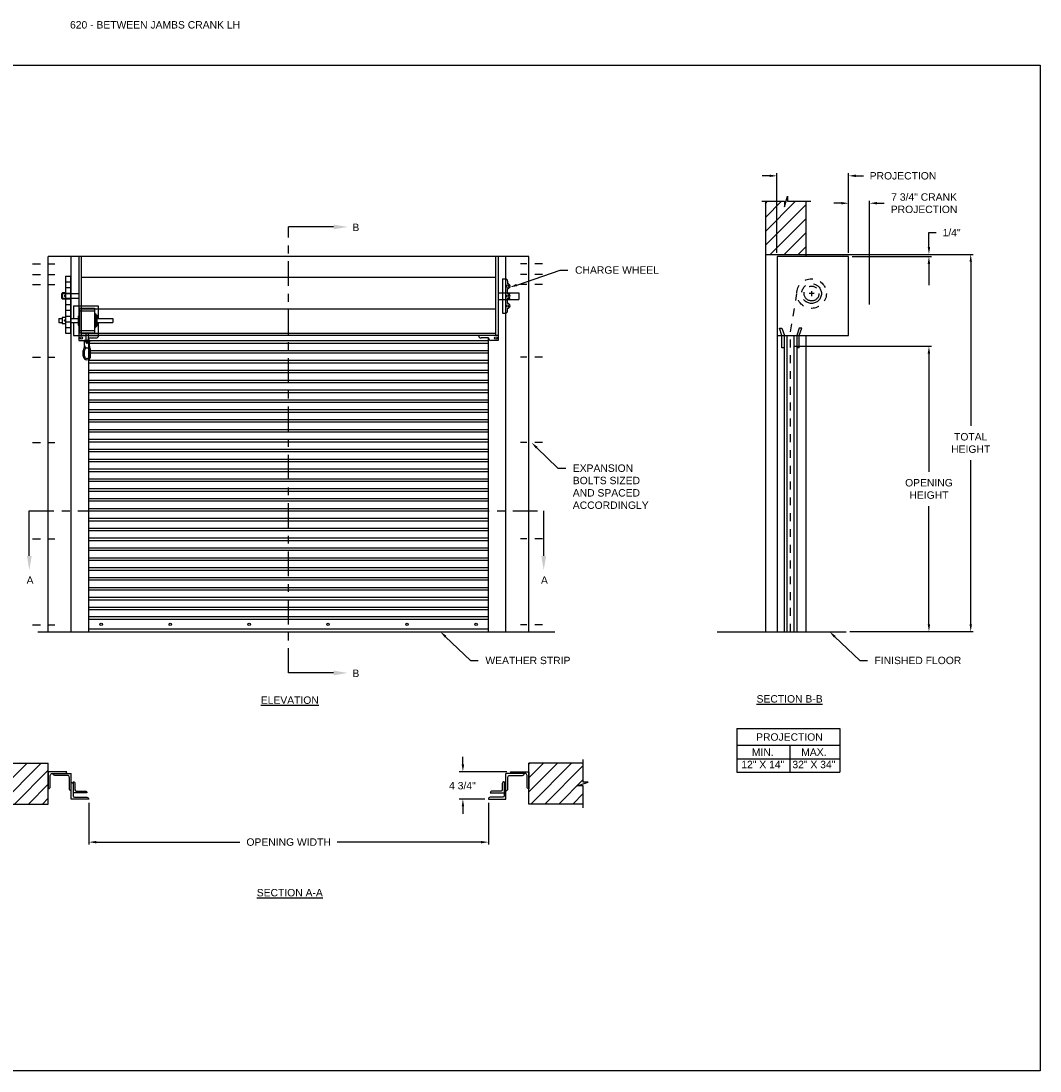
# Model space of a CAD drawing. Header units: inches. Extents: x 169.6 to 213.7, y 195.1 to 266.5.
# Tile 49 of 53: x 176.2 to 189.1, y 234.4 to 247.7. Entities that reach past the tile are written whole.
import ezdxf
from ezdxf import colors
from ezdxf.entities.mleader import LeaderData, LeaderLine
from ezdxf.math import Vec2, Vec3

# ---------------------------------------------------------------- set-up
doc = ezdxf.new("R2010")
doc.units = ezdxf.units.IN
doc.header["$LTSCALE"] = 0.25
doc.header["$MEASUREMENT"] = 0
for name, pattern in [('CENTER', [2, 1.25, -0.25, 0.25, -0.25]), ('CENTER2', [1.125, 0.75, -0.125, 0.125, -0.125]), ('HIDDEN', [0.375, 0.25, -0.125])]:
    doc.linetypes.add(name, pattern=pattern)
for name, color, linetype in [('ANNOTATIONS', 1, 'Continuous'), ('CRANK LH', 7, 'Continuous'), ('SECTION CUTS', 6, 'CENTER')]:
    doc.layers.add(name, color=color, linetype=linetype)
doc.styles.add('ARIAL', font='arial.ttf', dxfattribs={"height": 0.09375})
doc.styles.get("Standard").update_dxf_attribs({"font": 'romans.shx'})
doc.dimstyles.new('ARIAL', dxfattribs={"dimtxt": 0.09375, "dimasz": 0.09375, "dimexe": 0.03125, "dimexo": 0.046875, "dimgap": 0.09, "dimtad": 0, "dimtih": 1, "dimtoh": 1, "dimdec": 4, "dimzin": 0, "dimdsep": 46, "dimlunit": 4, "dimtxsty": 'ARIAL', "dimcen": 0.09, "dimadec": 0, "dimazin": 0, "dimtfac": 1, "dimtdec": 4, "dimtix": 1, "dimtofl": 0, "dimtmove": 0, "dimatfit": 3, "dimfxl": 0.18, "dimfrac": 2, "dimtolj": 1, "dimtzin": 0, "dimarcsym": 0})
doc.dimstyles.new('STANDARD$0', dxfattribs={"dimtxt": 0.09375, "dimasz": 0.09375, "dimexe": 0.03125, "dimexo": 0.046875, "dimgap": 0.09, "dimtad": 0, "dimtih": 1, "dimtoh": 1, "dimdec": 4, "dimzin": 0, "dimdsep": 46, "dimtxsty": 'ARIAL', "dimcen": 0.09, "dimadec": 0, "dimazin": 0, "dimtfac": 1, "dimtdec": 4, "dimtofl": 0, "dimtmove": 0, "dimatfit": 1, "dimfxl": 1, "dimtolj": 1, "dimtzin": 0, "dimarcsym": 0})
pattern_1 = [(45, (-19.06376, -18.99941), (-0.08838835, 0.08838835), [])]

# ---------------------------------------------------------------- blocks, each defined once
blk = doc.blocks.new('*D20')
at = {"layer": 'ANNOTATIONS', "color": 0, "lineweight": -2, "transparency": 16777216}
for p, q in [((187.652, 244.882), (187.652, 245.063)), ((187.652, 245.063), (187.745, 245.063)), ((186.142, 244.788), (187.683, 244.788)), ((186.68, 244.76), (187.683, 244.76)), ((187.652, 244.666), (187.652, 244.572))]:
    blk.add_line(p, q, dxfattribs=at)
at = {"layer": 'ANNOTATIONS', "color": 0, "transparency": 16777216}
for points in [[(187.636, 244.882), (187.667, 244.882), (187.652, 244.788)], [(187.636, 244.666), (187.667, 244.666), (187.652, 244.76)]]:
    blk.add_solid(points, dxfattribs=at)
at = {"layer": 'defpoints', "color": 0, "transparency": 16777216}
for p in [(186.095, 244.788), (187.652, 244.788), (186.634, 244.76)]:
    blk.add_point(p, dxfattribs=at)
at = {"layer": 'ANNOTATIONS', "color": 0, "transparency": 16777216, "insert": (187.939, 245.063), "char_height": 0.0938, "attachment_point": 5, "style": 'ARIAL'}
blk.add_mtext('\\A1;1/4"', dxfattribs=at)
blk = doc.blocks.new('*D15')
at = {"layer": 'ANNOTATIONS', "color": 0, "lineweight": -2, "transparency": 16777216}
for p, q in [((181.748, 238.33), (181.748, 238.424)), ((182.305, 238.236), (181.701, 238.236)), ((182.025, 237.89), (181.701, 237.89)), ((181.748, 237.797), (181.748, 237.703))]:
    blk.add_line(p, q, dxfattribs=at)
at = {"layer": 'ANNOTATIONS', "color": 0, "transparency": 16777216}
for points in [[(181.733, 238.33), (181.764, 238.33), (181.748, 238.236)], [(181.733, 237.797), (181.764, 237.797), (181.748, 237.89)]]:
    blk.add_solid(points, dxfattribs=at)
at = {"layer": 'defpoints', "color": 0, "transparency": 16777216}
for p in [(182.352, 238.236), (181.748, 237.89), (182.072, 237.89)]:
    blk.add_point(p, dxfattribs=at)
at = {"layer": 'ANNOTATIONS', "color": 0, "transparency": 16777216, "insert": (181.742, 238.059), "char_height": 0.0938, "attachment_point": 5, "style": 'ARIAL'}
blk.add_mtext('\\A1;4 3/4"', dxfattribs=at)
blk = doc.blocks.new('*D16')
at = {"layer": 'ANNOTATIONS', "color": 0, "lineweight": -2, "transparency": 16777216}
for p, q in [((177.009, 237.843), (177.009, 237.313)), ((182.072, 237.843), (182.072, 237.313)), ((177.103, 237.345), (178.924, 237.345)), ((181.978, 237.345), (180.157, 237.345))]:
    blk.add_line(p, q, dxfattribs=at)
at = {"layer": 'ANNOTATIONS', "color": 0, "transparency": 16777216}
for points in [[(177.103, 237.36), (177.103, 237.329), (177.009, 237.345)], [(181.978, 237.36), (181.978, 237.329), (182.072, 237.345)]]:
    blk.add_solid(points, dxfattribs=at)
at = {"layer": 'defpoints', "color": 0, "transparency": 16777216}
for p in [(177.009, 237.89), (182.072, 237.89), (182.072, 237.345)]:
    blk.add_point(p, dxfattribs=at)
at = {"layer": 'ANNOTATIONS', "color": 0, "transparency": 16777216, "insert": (179.541, 237.345), "char_height": 0.09375, "attachment_point": 5, "style": 'ARIAL'}
blk.add_mtext('\\A1;OPENING WIDTH', dxfattribs=at)
blk = doc.blocks.new('*D17')
at = {"layer": 'ANNOTATIONS', "color": 0, "lineweight": -2, "transparency": 16777216}
for p, q in [((185.634, 245.782), (185.54, 245.782)), ((185.727, 244.807), (185.727, 245.814)), ((186.634, 244.807), (186.634, 245.814)), ((186.727, 245.782), (186.821, 245.782))]:
    blk.add_line(p, q, dxfattribs=at)
at = {"layer": 'ANNOTATIONS', "color": 0, "transparency": 16777216}
for points in [[(185.634, 245.798), (185.634, 245.767), (185.727, 245.782)], [(186.727, 245.798), (186.727, 245.767), (186.634, 245.782)]]:
    blk.add_solid(points, dxfattribs=at)
at = {"layer": 'defpoints', "color": 0, "transparency": 16777216}
for p in [(186.634, 245.782), (185.727, 244.76), (186.634, 244.76)]:
    blk.add_point(p, dxfattribs=at)
at = {"layer": 'ANNOTATIONS', "color": 0, "transparency": 16777216, "insert": (187.323, 245.782), "char_height": 0.09375, "attachment_point": 5, "style": 'ARIAL'}
blk.add_mtext('\\A1;PROJECTION', dxfattribs=at)
blk = doc.blocks.new('*D18')
at = {"layer": 'ANNOTATIONS', "color": 0, "lineweight": -2, "transparency": 16777216}
for p, q in [((186.142, 244.788), (188.213, 244.788)), ((188.181, 244.694), (188.181, 242.616)), ((188.181, 240.104), (188.181, 242.182)), ((186.649, 240.01), (188.213, 240.01))]:
    blk.add_line(p, q, dxfattribs=at)
at = {"layer": 'ANNOTATIONS', "color": 0, "transparency": 16777216}
for points in [[(188.166, 244.694), (188.197, 244.694), (188.181, 244.788)], [(188.166, 240.104), (188.197, 240.104), (188.181, 240.01)]]:
    blk.add_solid(points, dxfattribs=at)
at = {"layer": 'defpoints', "color": 0, "transparency": 16777216}
for p in [(186.095, 244.788), (186.602, 240.01), (188.181, 240.01)]:
    blk.add_point(p, dxfattribs=at)
at = {"layer": 'ANNOTATIONS', "color": 0, "transparency": 16777216, "insert": (188.181, 242.399), "char_height": 0.0938, "attachment_point": 5, "style": 'ARIAL'}
blk.add_mtext('\\A1;TOTAL \\PHEIGHT', dxfattribs=at)
blk = doc.blocks.new('*D19')
at = {"layer": 'ANNOTATIONS', "color": 0, "lineweight": -2, "transparency": 16777216}
for p, q in [((185.945, 243.624), (187.683, 243.624)), ((187.652, 243.531), (187.652, 242.035)), ((187.652, 240.104), (187.652, 241.6)), ((186.649, 240.01), (187.683, 240.01))]:
    blk.add_line(p, q, dxfattribs=at)
at = {"layer": 'ANNOTATIONS', "color": 0, "transparency": 16777216}
for points in [[(187.636, 243.531), (187.667, 243.531), (187.652, 243.624)], [(187.636, 240.104), (187.667, 240.104), (187.652, 240.01)]]:
    blk.add_solid(points, dxfattribs=at)
at = {"layer": 'defpoints', "color": 0, "transparency": 16777216}
for p in [(185.898, 243.624), (187.652, 243.624), (186.602, 240.01)]:
    blk.add_point(p, dxfattribs=at)
at = {"layer": 'ANNOTATIONS', "color": 0, "transparency": 16777216, "insert": (187.652, 241.817), "char_height": 0.09375, "attachment_point": 5, "style": 'ARIAL'}
blk.add_mtext('\\A1;OPENING\\PHEIGHT', dxfattribs=at)
blk = doc.blocks.new('*D21')
at = {"layer": 'ANNOTATIONS', "color": 0, "linetype": 'Continuous', "lineweight": -2, "transparency": 16777216}
for p, q in [((186.634, 244.807), (186.634, 245.467)), ((186.899, 244.151), (186.899, 245.467)), ((186.54, 245.435), (186.446, 245.435)), ((186.993, 245.435), (187.086, 245.435))]:
    blk.add_line(p, q, dxfattribs=at)
at = {"layer": 'ANNOTATIONS', "color": 0, "linetype": 'Continuous', "transparency": 16777216}
for points in [[(186.54, 245.451), (186.54, 245.42), (186.634, 245.435)], [(186.993, 245.451), (186.993, 245.42), (186.899, 245.435)]]:
    blk.add_solid(points, dxfattribs=at)
at = {"layer": 'defpoints', "color": 0, "linetype": 'Continuous', "transparency": 16777216}
for p in [(186.899, 245.435), (186.634, 244.76), (186.899, 244.104)]:
    blk.add_point(p, dxfattribs=at)
at = {"layer": 'ANNOTATIONS', "color": 0, "linetype": 'Continuous', "transparency": 16777216, "insert": (187.59, 245.435), "char_height": 0.09375, "attachment_point": 5, "style": 'ARIAL'}
blk.add_mtext('\\A1;7 3/4" CRANK \\PPROJECTION', dxfattribs=at)

msp = doc.modelspace()

# ---------------------------------------------------------------- hatches: boundary and pattern name
at = {"layer": 'CRANK LH', "linetype": 'Continuous'}
h = msp.add_hatch(dxfattribs=at)
h.set_pattern_fill('ANSI31', color=256, style=0)
h.set_pattern_definition([(45, (-19.06376, -19.49144), (-0.088388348, 0.088388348), [])])
h.paths.add_polyline_path([(186.09507, 246.05507), (186.09507, 245.45935), (185.85858, 245.45935), (185.85858, 245.52401), (185.82016, 245.39065), (185.82016, 245.45935), (185.57945, 245.45935), (185.57945, 246.23936)])
h.paths.add_polyline_path([(185.57945, 246.23936), (185.57945, 244.78794), (186.09507, 244.78794), (186.09507, 246.0413), (186.09507, 246.05507)])
at = {"layer": 'CRANK LH'}
h = msp.add_hatch(dxfattribs=at)
h.set_pattern_fill('ANSI31', color=256, style=0)
h.set_pattern_definition(pattern_1)
h.paths.add_polyline_path([(176.49639, 238.34305), (175.80889, 238.34305), (175.80889, 238.10585), (175.74478, 238.10585), (175.88685, 238.05895), (175.80889, 238.05895), (175.80889, 237.82743), (176.49639, 237.82743), (176.49639, 237.98993)])
h = msp.add_hatch(dxfattribs=at)
h.set_pattern_fill('ANSI31', color=256, style=0)
h.set_pattern_definition(pattern_1)
h.paths.add_polyline_path([(183.33644, 238.10585), (183.27233, 238.10585), (183.27233, 238.34305), (182.58483, 238.34305), (182.58483, 237.82743), (182.60301, 237.82743), (183.27233, 237.82743), (183.27233, 238.05895), (183.19437, 238.05895)])

# ---------------------------------------------------------------- linework, layer by layer
at = {"layer": 'ANNOTATIONS'}
for p, q in [((186.10258, 244.78794), (188.17142, 244.78794)), ((186.68045, 244.75996), (187.68287, 244.75996)), ((187.65162, 244.66621), (187.65162, 244.39783)), ((185.21618, 238.78244), (185.21618, 238.23107)), ((185.21618, 238.78244), (186.52395, 238.78244)), ((186.52395, 238.78244), (186.52395, 238.23107)), ((185.21618, 238.57097), (186.52395, 238.57097)), ((185.88903, 238.57097), (185.88903, 238.23107)), ((185.21618, 238.40102), (186.52395, 238.40102)), ((185.21618, 238.23107), (186.52395, 238.23107))]:
    msp.add_line(p, q, dxfattribs=at)
msp.add_solid([(187.636, 244.66621), (187.66725, 244.66621), (187.65162, 244.75996)], dxfattribs=at)
at = {"layer": 'CRANK LH', "linetype": 'Continuous'}
for p, q in [((185.53306, 245.45935), (185.82016, 245.45935)), ((185.57945, 245.45935), (185.57945, 240.00996)), ((185.82016, 245.39065), (185.85858, 245.52401)), ((185.82016, 245.45935), (185.82016, 245.39065)), ((185.85858, 245.52401), (185.85858, 245.45935)), ((185.85858, 245.45935), (186.15377, 245.45935)), ((186.09507, 244.75996), (186.09507, 245.45935)), ((185.57945, 244.78794), (186.09507, 244.78794)), ((176.49639, 240.00996), (176.49639, 244.75996)), ((176.78723, 240.00996), (176.78723, 244.75996)), ((182.29399, 240.00996), (182.29399, 244.75996)), ((182.58483, 240.00996), (182.58483, 244.75996)), ((185.72733, 244.75996), (185.72733, 240.00996)), ((186.63358, 244.75996), (185.72733, 244.75996)), ((186.63358, 243.75996), (186.63358, 244.75996)), ((182.16561, 244.49369), (176.91561, 244.49369)), ((182.25155, 244.47871), (182.25155, 244.04121)), ((182.25155, 244.47871), (182.2828, 244.47871)), ((182.31405, 244.44746), (182.31405, 244.41621)), ((176.66561, 244.29121), (176.88436, 244.29121)), ((176.66561, 244.22871), (176.66561, 244.29121)), ((182.31405, 244.29121), (182.31405, 244.35371)), ((182.3453, 244.29121), (182.31405, 244.29121)), ((176.88436, 244.22871), (176.66561, 244.22871)), ((176.81405, 244.13707), (176.81405, 243.97552)), ((177.12655, 244.13707), (177.12655, 243.97552)), ((182.31405, 244.22871), (182.3453, 244.22871)), ((182.31405, 244.16621), (182.31405, 244.22871)), ((176.87655, 244.00677), (176.87655, 243.89237)), ((176.89217, 244.10582), (176.89217, 243.79332)), ((182.16561, 244.09203), (176.91561, 244.09203)), ((177.07967, 244.10582), (177.07967, 243.79332)), ((177.0953, 244.03802), (177.0953, 243.86112)), ((177.11092, 244.02239), (177.11092, 243.87674)), ((182.25155, 244.04121), (182.2828, 244.04121)), ((182.31405, 244.07246), (182.31405, 244.10371)), ((176.81405, 243.92362), (176.81405, 243.76207)), ((177.12655, 243.92362), (177.12655, 243.76207)), ((185.78983, 243.75996), (185.75858, 243.85371)), ((185.75858, 243.85371), (185.78983, 243.85371)), ((185.78983, 243.85371), (185.82108, 243.75996)), ((186.00858, 243.85371), (185.97733, 243.75996)), ((186.00858, 243.75996), (186.03983, 243.85371)), ((186.03983, 243.85371), (186.00858, 243.85371)), ((176.91561, 243.79121), (182.16561, 243.79121)), ((176.9703, 243.79332), (176.9703, 243.69957)), ((177.00155, 243.79332), (177.00155, 243.69957)), ((177.00936, 240.00996), (177.00936, 243.72871)), ((182.07186, 240.00996), (182.07186, 243.72871)), ((185.72733, 243.75996), (186.63358, 243.75996)), ((185.78983, 243.60371), (185.78983, 243.75996)), ((185.82108, 240.00996), (185.82108, 243.75996)), ((185.85233, 243.75996), (185.85233, 240.00996)), ((185.94608, 240.00996), (185.94608, 243.75996)), ((185.97733, 243.75996), (185.97733, 240.00996)), ((186.00858, 243.60371), (186.00858, 243.75996)), ((186.09507, 240.00996), (186.09507, 243.75996)), ((176.95467, 243.63358), (176.95467, 243.68394)), ((176.95467, 243.68394), (177.01717, 243.68394)), ((177.01717, 243.63358), (177.01717, 243.68394)), ((185.82108, 243.60371), (185.78983, 243.60371)), ((186.00858, 243.60371), (185.97733, 243.60371)), ((176.93903, 243.50002), (176.93904, 243.57108)), ((177.01716, 243.50002), (177.01716, 243.57108)), ((177.03278, 243.50001), (177.03279, 243.57108)), ((184.9711, 240.00996), (186.60233, 240.00996)), ((183.27233, 238.10585), (183.27233, 238.38993)), ((176.78723, 237.89028), (176.78723, 238.21276)), ((182.29399, 237.89028), (182.29399, 238.21276)), ((182.5457, 238.21276), (182.29399, 238.21276)), ((183.19437, 238.05895), (183.33644, 238.10585)), ((183.27233, 238.05895), (183.19437, 238.05895)), ((183.33644, 238.10585), (183.27233, 238.10585)), ((183.27233, 237.78055), (183.27233, 238.05895))]:
    msp.add_line(p, q, dxfattribs=at)
at = {"layer": 'CRANK LH', "linetype": 'CENTER2', "ltscale": 0.5}
for p, q in [((176.29602, 244.66621), (176.57762, 244.66621)), ((182.75804, 244.66621), (182.47644, 244.66621)), ((176.29602, 244.53062), (176.57762, 244.53062)), ((182.75804, 244.53062), (182.47644, 244.53062)), ((176.29602, 244.40445), (176.57762, 244.40445)), ((182.75804, 244.40445), (182.47644, 244.40445)), ((176.29602, 243.48775), (176.57762, 243.48775)), ((182.75804, 243.48775), (182.47644, 243.48775)), ((176.29602, 242.40373), (176.57762, 242.40373)), ((182.75804, 242.40373), (182.47644, 242.40373)), ((176.29602, 241.18498), (176.57762, 241.18498)), ((182.75804, 241.18498), (182.47644, 241.18498)), ((176.29602, 240.09744), (176.57762, 240.09744)), ((182.75804, 240.09744), (182.47644, 240.09744))]:
    msp.add_line(p, q, dxfattribs=at)
at = {"layer": 'CRANK LH'}
for p, q in [((182.58483, 244.75996), (176.49639, 244.75996)), ((176.88436, 244.75996), (176.88436, 243.69746)), ((176.91561, 243.75996), (176.91561, 244.75996)), ((182.16561, 243.75996), (182.16561, 244.75996)), ((182.19686, 244.75996), (182.19686, 243.69746)), ((176.7149, 244.51094), (176.7771, 244.51094)), ((176.7149, 244.51094), (176.7149, 243.79094)), ((176.7771, 244.51094), (176.7771, 243.79094)), ((176.7149, 244.43894), (176.7771, 244.43894)), ((176.6712, 244.30138), (176.6712, 244.21854)), ((176.7149, 244.30138), (176.6712, 244.30138)), ((176.7149, 244.36694), (176.7771, 244.36694)), ((176.7149, 244.29494), (176.7771, 244.29494)), ((182.19686, 244.29927), (182.45775, 244.29927)), ((182.45775, 244.29927), (182.45775, 244.21644)), ((176.7149, 244.21854), (176.6712, 244.21854)), ((176.7149, 244.22294), (176.7771, 244.22294)), ((176.7149, 244.15094), (176.7771, 244.15094)), ((176.81405, 244.13707), (177.12655, 244.13707)), ((182.19686, 244.21644), (182.45775, 244.21644)), ((176.7149, 243.98888), (176.6712, 243.98888)), ((176.6712, 243.98888), (176.6712, 243.90604)), ((176.7149, 244.07894), (176.7771, 244.07894)), ((176.7149, 244.00694), (176.7771, 244.00694)), ((176.87655, 244.00677), (176.89217, 244.00677)), ((176.89217, 244.10582), (177.07967, 244.10582)), ((176.89217, 244.07457), (177.07967, 244.07457)), ((177.07967, 244.03802), (177.0953, 244.03802)), ((177.0953, 244.02239), (177.11092, 244.02239)), ((176.62884, 243.97552), (176.62884, 243.92362)), ((176.62884, 243.97552), (176.6712, 243.97552)), ((176.62884, 243.92362), (176.6712, 243.92362)), ((176.7149, 243.90604), (176.6712, 243.90604)), ((176.7149, 243.93494), (176.7771, 243.93494)), ((176.7149, 243.86294), (176.7771, 243.86294)), ((176.7771, 243.97552), (176.87655, 243.97552)), ((176.7771, 243.92362), (176.87655, 243.92362)), ((176.87655, 243.89237), (176.89217, 243.89237)), ((177.07967, 243.86112), (177.0953, 243.86112)), ((177.0953, 243.87674), (177.11092, 243.87674)), ((177.11092, 243.97552), (177.31175, 243.97552)), ((177.11092, 243.92362), (177.31175, 243.92362)), ((177.31175, 243.97552), (177.31175, 243.92362)), ((176.7149, 243.79094), (176.7771, 243.79094)), ((176.81405, 243.76207), (176.9703, 243.76207)), ((182.19686, 243.75996), (176.88436, 243.75996)), ((176.89217, 243.82457), (177.07967, 243.82457)), ((176.89217, 243.79332), (177.07967, 243.79332)), ((177.00155, 243.76207), (177.12655, 243.76207)), ((177.00936, 243.72871), (177.10311, 243.72871)), ((177.00936, 243.69746), (177.00936, 243.72871)), ((182.07186, 243.72871), (181.97811, 243.72871)), ((182.07186, 243.69746), (182.07186, 243.72871)), ((176.88436, 243.69746), (176.97811, 243.69746)), ((176.95467, 243.69957), (177.01717, 243.69956)), ((177.00936, 243.69628), (182.07186, 243.69628)), ((177.00936, 243.66503), (182.07186, 243.66503)), ((182.19686, 243.69746), (182.10311, 243.69746)), ((176.95466, 243.50002), (176.95466, 243.57108)), ((177.00936, 243.57128), (182.07186, 243.57128)), ((177.00936, 243.54003), (182.07186, 243.54003)), ((177.00936, 243.44628), (182.07186, 243.44628)), ((177.00936, 243.41503), (182.07186, 243.41503)), ((177.00936, 243.32128), (182.07186, 243.32128)), ((177.00936, 243.29003), (182.07186, 243.29003)), ((177.00936, 243.19628), (182.07186, 243.19628)), ((177.00936, 243.16503), (182.07186, 243.16503)), ((177.00936, 243.07128), (182.07186, 243.07128)), ((177.00936, 243.04003), (182.07186, 243.04003)), ((177.00936, 242.94628), (182.07186, 242.94628)), ((177.00936, 242.91503), (182.07186, 242.91503)), ((177.00936, 242.82128), (182.07186, 242.82128)), ((177.00936, 242.79003), (182.07186, 242.79003)), ((177.00936, 242.69628), (182.07186, 242.69628)), ((177.00936, 242.66503), (182.07186, 242.66503)), ((177.00936, 242.57128), (182.07186, 242.57128)), ((177.00936, 242.54003), (182.07186, 242.54003)), ((177.00936, 242.44628), (182.07186, 242.44628)), ((177.00936, 242.41503), (182.07186, 242.41503)), ((177.00936, 242.32128), (182.07186, 242.32128)), ((177.00936, 242.29003), (182.07186, 242.29003)), ((177.00936, 242.19628), (182.07186, 242.19628)), ((177.00936, 242.16503), (182.07186, 242.16503)), ((177.00936, 242.07128), (182.07186, 242.07128)), ((177.00936, 242.04003), (182.07186, 242.04003)), ((177.00936, 241.94628), (182.07186, 241.94628)), ((177.00936, 241.91503), (182.07186, 241.91503)), ((177.00936, 241.82128), (182.07186, 241.82128)), ((177.00936, 241.79003), (182.07186, 241.79003)), ((177.00936, 241.69628), (182.07186, 241.69628)), ((177.00936, 241.66503), (182.07186, 241.66503)), ((177.00936, 241.57128), (182.07186, 241.57128)), ((177.00936, 241.54003), (182.07186, 241.54003)), ((177.00936, 241.44628), (182.07186, 241.44628)), ((177.00936, 241.41503), (182.07186, 241.41503)), ((177.00936, 241.32128), (182.07186, 241.32128)), ((177.00936, 241.29003), (182.07186, 241.29003)), ((177.00936, 241.19628), (182.07186, 241.19628)), ((177.00936, 241.16503), (182.07186, 241.16503)), ((177.00936, 241.07128), (182.07186, 241.07128)), ((177.00936, 241.04003), (182.07186, 241.04003)), ((177.00936, 240.94628), (182.07186, 240.94628)), ((177.00936, 240.91503), (182.07186, 240.91503)), ((177.00936, 240.82128), (182.07186, 240.82128)), ((177.00936, 240.79003), (182.07186, 240.79003)), ((177.00936, 240.69628), (182.07186, 240.69628)), ((177.00936, 240.66503), (182.07186, 240.66503)), ((177.00936, 240.57128), (182.07186, 240.57128)), ((177.00936, 240.54003), (182.07186, 240.54003)), ((177.00936, 240.44628), (182.07186, 240.44628)), ((177.00936, 240.41503), (182.07186, 240.41503)), ((177.00936, 240.32128), (182.07186, 240.32128)), ((177.00936, 240.29003), (182.07186, 240.29003)), ((182.07186, 240.19628), (177.00936, 240.19628)), ((182.07186, 240.16503), (177.00936, 240.16503)), ((176.36329, 240.00996), (182.91086, 240.00996)), ((182.07186, 240.04121), (177.00936, 240.04121)), ((175.80889, 238.34305), (176.49639, 238.34305)), ((176.49639, 237.82743), (176.49639, 238.34305)), ((182.58483, 237.82743), (182.58483, 238.34305)), ((183.27233, 238.34305), (182.58483, 238.34305)), ((175.80889, 237.82743), (176.49639, 237.82743)), ((183.27233, 237.82743), (182.58483, 237.82743))]:
    msp.add_line(p, q, dxfattribs=at)
at = {"layer": 'CRANK LH', "linetype": 'HIDDEN'}
for p, q in [((185.89786, 243.80785), (185.97998, 244.29136)), ((185.89786, 240.00996), (185.89786, 243.80785))]:
    msp.add_line(p, q, dxfattribs=at)
at = {"layer": 'CRANK LH', "linetype": 'CENTER'}
for p, q in [((186.19608, 244.29121), (186.13358, 244.29121)), ((186.16483, 244.32246), (186.16483, 244.25996))]:
    msp.add_line(p, q, dxfattribs=at)
at = {"layer": 'CRANK LH'}
for points in [[(176.70642, 244.26229), (176.70496, 244.26482), (176.70204, 244.26482), (176.70057, 244.26229), (176.70204, 244.25976), (176.70496, 244.25976)], [(176.70642, 243.94979), (176.70496, 243.95232), (176.70204, 243.95232), (176.70057, 243.94979), (176.70204, 243.94726), (176.70496, 243.94726)]]:
    msp.add_lwpolyline(points, close=True, dxfattribs=at)
at = {"layer": 'CRANK LH', "linetype": 'Continuous'}
for points in [[(176.70549, 238.21276, 0.41421356), (176.729, 238.23627), (176.49639, 238.23627), (176.49639, 238.02158, 0.41421356), (176.5199, 238.04509), (176.5199, 238.18106, -0.23306277), (176.53552, 238.21276), (176.78723, 238.21276)], [(176.78723, 237.99807, -0.41421356), (176.76372, 238.02158), (176.76372, 238.15755, 0.23306277), (176.7481, 238.18925), (176.57813, 238.18925, -0.41421356), (176.55462, 238.21276)], [(182.29399, 237.99807, 0.41421356), (182.3175, 238.02158), (182.3175, 238.15755, -0.23306277), (182.33312, 238.18925), (182.50309, 238.18925, 0.41421356), (182.5266, 238.21276)], [(182.37573, 238.21276, -0.41421356), (182.35222, 238.23627), (182.58483, 238.23627), (182.58483, 238.02158, -0.41421356), (182.56132, 238.04509), (182.56132, 238.18106, 0.23306277), (182.5457, 238.21276)], [(176.81074, 238.10945), (176.81074, 237.92942, 0.41421356), (176.82637, 237.91379), (176.98585, 237.91379, -0.41421356), (177.00936, 237.89028), (176.78723, 237.89028)], [(176.78723, 238.10261, -0.41421356), (176.81074, 238.07909)], [(176.81074, 238.10945, -0.41421356), (176.83425, 238.08594), (176.83425, 238.00766, 0.41421356), (176.84988, 237.99204), (176.96234, 237.99204, -0.41421356), (176.98585, 237.96853), (176.81074, 237.96853)], [(182.27048, 238.10945), (182.27048, 237.92942, -0.41421356), (182.25485, 237.91379), (182.09537, 237.91379, 0.41421356), (182.07186, 237.89028), (182.29399, 237.89028)], [(182.27048, 238.10945, 0.41421356), (182.24697, 238.08594), (182.24697, 238.00766, -0.41421356), (182.23134, 237.99204), (182.11888, 237.99204, 0.41421356), (182.09537, 237.96853), (182.27048, 237.96853)], [(182.29399, 238.10261, 0.41421356), (182.27048, 238.07909)]]:
    msp.add_lwpolyline(points, format="xyb", dxfattribs=at)
at = {"layer": 'CRANK LH'}
for centre, radius in [((182.31405, 244.38496), 0.01562), ((176.7035, 244.26229), 0.0057), ((182.31405, 244.25996), 0.01562), ((182.31405, 244.13496), 0.01562), ((176.7035, 243.94979), 0.0057), ((176.91561, 243.72871), 0.01562), ((182.16561, 243.72871), 0.01562)]:
    msp.add_circle(centre, radius, dxfattribs=at)
at = {"layer": 'CRANK LH', "linetype": 'HIDDEN'}
msp.add_circle((186.16483, 244.29121), 0.1875, dxfattribs=at)
at = {"layer": 'CRANK LH', "linetype": 'CENTER'}
for radius in [0.125, 0.09375]:
    msp.add_circle((186.16483, 244.29121), radius, dxfattribs=at)
at = {"layer": 'CRANK LH', "linetype": 'Continuous'}
for centre, radius in [((176.98592, 243.66832), 0.00781), ((177.16561, 240.10371), 0.01562), ((178.04061, 240.10371), 0.01562), ((179.04061, 240.10371), 0.01562), ((180.04061, 240.10371), 0.01562), ((181.04061, 240.10371), 0.01562), ((181.91561, 240.10371), 0.01562)]:
    msp.add_circle(centre, radius, dxfattribs=at)
for centre, start, end in [((182.2828, 244.44746), 0, 90), ((182.31405, 244.38496), 270, 90), ((182.31405, 244.25996), 270, 90), ((182.31405, 244.13496), 270, 90), ((182.2828, 244.07246), 270, 0), ((176.97811, 243.72871), 270, 0), ((177.10311, 243.75996), 270, 0), ((181.97811, 243.75996), 180, 270), ((182.10311, 243.72871), 180, 270)]:
    msp.add_arc(centre, 0.03125, start, end, dxfattribs=at)
at = {"layer": 'CRANK LH'}
for centre, radius, start, end in [((176.98591, 243.57108), 0.04688, 141.314302, 179.996489), ((176.95467, 243.69176), 0.00781, 89.996489, 269.996489), ((176.92493, 243.61991), 0.03125, 321.314302, 12.632115), ((176.98591, 243.57108), 0.03125, 359.996489, 179.996489), ((176.98592, 243.63358), 0.03125, 179.996489, 359.996489), ((177.0469, 243.6199), 0.03125, 167.360864, 218.678677), ((177.01717, 243.69175), 0.00781, 269.996489, 89.996489), ((176.98591, 243.57108), 0.04688, 359.996489, 38.678677), ((176.98591, 243.50002), 0.04688, 179.996489, 359.996489), ((176.98591, 243.50002), 0.03125, 179.996489, 359.996489)]:
    msp.add_arc(centre, radius, start, end, dxfattribs=at)
at = {"layer": 'defpoints'}
msp.add_lwpolyline([(189.05875, 234.44685), (169.58887, 234.44685), (169.58887, 247.18196), (189.05875, 247.18196)], close=True, dxfattribs=at)
at = {"layer": 'SECTION CUTS'}
for p, q in [((179.54061, 239.48737), (179.54061, 245.13464)), ((176.25579, 241.53821), (182.77174, 241.53821))]:
    msp.add_line(p, q, dxfattribs=at)

# ---------------------------------------------------------------- texts
at = {"layer": 'ANNOTATIONS', "insert": (176.77122, 247.74099), "char_height": 0.09375, "width": 6.6097632, "attachment_point": 1, "line_spacing_factor": 0.86134, "style": 'ARIAL'}
msp.add_mtext('620 - BETWEEN JAMBS CRANK LH', dxfattribs=at)
at = {"layer": 'ANNOTATIONS', "char_height": 0.09375, "attachment_point": 2, "style": 'ARIAL'}
for s, insert, width in [('{\\LELEVATION}', (179.55534, 239.18997), 3.0834986), ('{\\LSECTION B-B}', (185.88675, 239.20594), 1.3823677), ('{\\LSECTION A-A}', (179.55534, 236.75214), 1.3823677)]:
    msp.add_mtext(s, dxfattribs=dict(at, insert=insert, width=width))
for s, width, insert in [('PROJECTION ', 1.7594917, (185.88487, 238.72301)), ('MIN.\\P12" X 14" ', 0.6711642, (185.54675, 238.53102)), ('MAX.\\P32" X 34"', 0.6567117, (186.19418, 238.53102))]:
    msp.add_mtext_dynamic_manual_height_columns(s, width=width, gutter_width=1.36268, heights=[0], dxfattribs=dict(at, insert=insert))
at = {"layer": 'SECTION CUTS', "style": 'ARIAL'}
for s, p in [('B', (180.34864, 245.08294)), ('A', (176.22131, 240.61578)), ('A', (182.73726, 240.61578)), ('B', (180.34864, 239.43568))]:
    msp.add_text(s, height=0.09375, dxfattribs=at).set_placement(p)

# ---------------------------------------------------------------- dimensions: what is measured, and where the dimension line sits
at = {"layer": 'ANNOTATIONS'}
for base, p1, p2, text, picture, middle in [((186.63358, 245.78228), (185.72733, 244.75996), (186.63358, 244.75996), 'PROJECTION', '*D17', (187.32269, 245.78228)), ((182.07186, 237.3446), (177.00936, 237.89028), (182.07186, 237.89028), 'OPENING WIDTH', '*D16', (179.54061, 237.3446))]:
    dim = msp.add_linear_dim(base=base, p1=p1, p2=p2, text=text, dimstyle='STANDARD$0', dxfattribs=at)
    dim.commit()
    dim.dimension.update_dxf_attribs({"geometry": picture, "text_midpoint": middle})
at = {"layer": 'ANNOTATIONS', "linetype": 'Continuous'}
dim = msp.add_linear_dim(base=(186.89893, 245.43541), p1=(186.63358, 244.75996), p2=(186.89893, 244.10371), text='7 3/4" CRANK \\PPROJECTION', dimstyle='ARIAL', dxfattribs=at)
dim.commit()
dim.dimension.update_dxf_attribs({"geometry": '*D21', "text_midpoint": (187.58951, 245.43541), "dimtype": 160})
at = {"layer": 'ANNOTATIONS'}
dim = msp.add_linear_dim(base=(187.65162, 244.78794), p1=(186.63358, 244.75996), p2=(186.09507, 244.78794), angle=90, text='1/4"', dimstyle='ARIAL', dxfattribs=at)
dim.commit()
dim.dimension.update_dxf_attribs({"geometry": '*D20', "text_midpoint": (187.93945, 245.0625), "dimtype": 160})
for base, p1, p2, text, picture, middle in [((188.1815, 240.00996), (186.09507, 244.78794), (186.60233, 240.00996), 'TOTAL \\PHEIGHT', '*D18', (188.1815, 242.39895)), ((187.65162, 243.62426), (186.60233, 240.00996), (185.89786, 243.62426), 'OPENING\\PHEIGHT', '*D19', (187.65162, 241.81711))]:
    dim = msp.add_linear_dim(base=base, p1=p1, p2=p2, angle=90, text=text, dimstyle='STANDARD$0', dxfattribs=at)
    dim.commit()
    dim.dimension.update_dxf_attribs({"geometry": picture, "text_midpoint": middle})
dim = msp.add_linear_dim(base=(181.74821, 237.89028), p1=(182.35222, 238.23627), p2=(182.07186, 237.89028), angle=90, text='4 3/4"', dimstyle='STANDARD$0', override={"dimtxt": 0.09375, "dimasz": 0.09375, "dimexe": 0.046875, "dimgap": 0.0625, "dimlunit": 4, "dimtxsty": 'ARIAL', "dimcen": 0.089844, "dimtmove": 2, "dimfxl": 0.18, "dimfrac": 2}, dxfattribs=at)
dim.commit()
dim.dimension.update_dxf_attribs({"geometry": '*D15', "text_midpoint": (181.74207, 238.0593), "dimtype": 160})

# ---------------------------------------------------------------- leaders
ml = msp.add_multileader_mtext('Standard', dxfattribs=at)
ml.set_content('CHARGE WHEEL', color=256, style='ARIAL')
ml.set_leader_properties()
ml.build(insert=Vec2(0, 0))
ml.multileader.update_dxf_attribs({"dogleg_length": 0.36, "arrow_head_size": 0.09375})
ctx = ml.context
ctx.base_point, ctx.char_height, ctx.arrow_head_size, ctx.landing_gap_size, ctx.plane_origin = Vec3(183.07884, 244.58835), 0.09375, 0.09375, 0.09, Vec3(181.78932, 244.06928)
notes = []
notes.append((ctx, [(0, (1, 1, 0), (182.98088, 244.58835), (1, 0), 0.09796, [(0, [(182.34107, 244.36927)], 0, [])])]))
ctx.mtext.insert, ctx.mtext.flow_direction = Vec3(183.16884, 244.63602), 5
ml = msp.add_multileader_mtext('Standard', dxfattribs=at)
ml.set_content('EXPANSION BOLTS SIZED AND SPACED ACCORDINGLY', color=256, style='ARIAL')
ml.set_leader_properties()
ml.build(insert=Vec2(0, 0))
ml.multileader.update_dxf_attribs({"dogleg_length": 0.36, "arrow_head_size": 0.09375})
ctx = ml.context
ctx.base_point, ctx.char_height, ctx.arrow_head_size, ctx.landing_gap_size, ctx.plane_origin = Vec3(183.05044, 242.07965), 0.09375, 0.09375, 0.09, Vec3(179.69943, 241.64642)
notes.append((ctx, [(0, (1, 1, 0), (182.95248, 242.07965), (1, 0), 0.09796, [(0, [(182.61724, 242.40373)], 0, [])])]))
ctx.mtext.insert, ctx.mtext.width, ctx.mtext.flow_direction = Vec3(183.14044, 242.12732), 1.0279765, 5
ml = msp.add_multileader_mtext('Standard', dxfattribs=at)
ml.set_content('WEATHER STRIP', color=256, style='ARIAL')
ml.set_leader_properties()
ml.build(insert=Vec2(0, 0))
ml.multileader.update_dxf_attribs({"dogleg_length": 0.36, "arrow_head_size": 0.09375})
ctx = ml.context
ctx.base_point, ctx.char_height, ctx.arrow_head_size, ctx.landing_gap_size, ctx.plane_origin = Vec3(181.94345, 239.64512), 0.09375, 0.09375, 0.09, Vec3(181.15841, 239.21189)
notes.append((ctx, [(0, (1, 1, 0), (181.84549, 239.64512), (1, 0), 0.09796, [(0, [(181.46132, 240.01119)], 0, [])])]))
ctx.mtext.insert, ctx.mtext.flow_direction = Vec3(182.03345, 239.69279), 5
ml = msp.add_multileader_mtext('Standard', dxfattribs=at)
ml.set_content('FINISHED FLOOR', color=256, style='ARIAL')
ml.set_leader_properties()
ml.build(insert=Vec2(0, 0))
ml.multileader.update_dxf_attribs({"dogleg_length": 0.36, "arrow_head_size": 0.09375})
ctx = ml.context
ctx.base_point, ctx.char_height, ctx.arrow_head_size, ctx.landing_gap_size, ctx.plane_origin = Vec3(186.87277, 239.64512), 0.09375, 0.09375, 0.09, Vec3(186.08773, 239.21189)
notes.append((ctx, [(0, (1, 1, 0), (186.77481, 239.64512), (1, 0), 0.09796, [(0, [(186.39064, 240.01119)], 0, [])])]))
ctx.mtext.insert, ctx.mtext.flow_direction = Vec3(186.96277, 239.69279), 5
at = {"layer": 'SECTION CUTS'}
ml = msp.add_multileader_mtext('Standard', dxfattribs=at)
ml.set_content('', color=256)
ml.set_leader_properties()
ml.build(insert=Vec2(0, 0))
ml.multileader.update_dxf_attribs({"dogleg_length": 0, "arrow_head_size": 0.18})
ctx = ml.context
ctx.base_point, ctx.char_height, ctx.arrow_head_size, ctx.landing_gap_size, ctx.plane_origin, ctx.plane_x_axis, ctx.plane_y_axis = Vec3(179.54061, 245.13464), 0.18, 0.18, 0, Vec3(180.29013, 245.13464), Vec3(0, 1), Vec3(-1, 0)
notes.append((ctx, [(0, (1, 1, 0), (179.54061, 245.13464), (1, 0), 0, [(0, [(180.29013, 245.13464)], 0, [])])]))
ctx.mtext.insert, ctx.mtext.text_direction, ctx.mtext.rotation, ctx.mtext.flow_direction = Vec3(179.45061, 245.13464), Vec3(0, 1), 1.57079633, 5
ml = msp.add_multileader_mtext('Standard', dxfattribs=at)
ml.set_content('', color=256)
ml.set_leader_properties()
ml.build(insert=Vec2(0, 0))
ml.multileader.update_dxf_attribs({"dogleg_length": 0, "arrow_head_size": 0.18})
ctx = ml.context
ctx.base_point, ctx.char_height, ctx.arrow_head_size, ctx.landing_gap_size, ctx.plane_origin = Vec3(176.25579, 241.53821), 0.18, 0.18, 0, Vec3(176.25579, 240.78869)
notes.append((ctx, [(0, (1, 1, 0), (176.25579, 241.53821), (1, 0), 0, [(0, [(176.25579, 240.78869)], 0, [])])]))
ctx.mtext.insert, ctx.mtext.flow_direction = Vec3(176.25579, 241.62821), 5
ml = msp.add_multileader_mtext('Standard', dxfattribs=at)
ml.set_content('', color=256)
ml.set_leader_properties()
ml.build(insert=Vec2(0, 0))
ml.multileader.update_dxf_attribs({"dogleg_length": 0, "arrow_head_size": 0.18})
ctx = ml.context
ctx.base_point, ctx.char_height, ctx.arrow_head_size, ctx.landing_gap_size, ctx.plane_origin = Vec3(182.77174, 241.53821), 0.18, 0.18, 0, Vec3(182.77174, 240.78869)
notes.append((ctx, [(0, (1, 1, 0), (182.77174, 241.53821), (1, 0), 0, [(0, [(182.77174, 240.78869)], 0, [])])]))
ctx.mtext.insert, ctx.mtext.flow_direction = Vec3(182.77174, 241.62821), 5
ml = msp.add_multileader_mtext('Standard', dxfattribs=at)
ml.set_content('', color=256)
ml.set_leader_properties()
ml.build(insert=Vec2(0, 0))
ml.multileader.update_dxf_attribs({"dogleg_length": 0, "arrow_head_size": 0.18})
ctx = ml.context
ctx.base_point, ctx.char_height, ctx.arrow_head_size, ctx.landing_gap_size, ctx.plane_origin, ctx.plane_x_axis, ctx.plane_y_axis = Vec3(179.54061, 239.48737), 0.18, 0.18, 0, Vec3(180.29013, 239.48737), Vec3(0, 1), Vec3(-1, 0)
notes.append((ctx, [(0, (1, 1, 0), (179.54061, 239.48737), (1, 0), 0, [(0, [(180.29013, 239.48737)], 0, [])])]))
ctx.mtext.insert, ctx.mtext.text_direction, ctx.mtext.rotation, ctx.mtext.flow_direction = Vec3(179.45061, 239.48737), Vec3(0, 1), 1.57079633, 5
for ctx, leaders in notes:
    for number, flags, end, landing, length, lines in leaders:
        leader = LeaderData()
        leader.index, (leader.has_last_leader_line, leader.has_dogleg_vector, leader.attachment_direction) = number, flags
        leader.last_leader_point, leader.dogleg_vector, leader.dogleg_length = Vec3(end), Vec3(landing), length
        for number, points, colour, breaks in lines:
            line = LeaderLine()
            line.index, line.vertices, line.color, line.breaks = number, Vec3.list(points), colors.encode_raw_color(colour), breaks
            leader.lines.append(line)
        ctx.leaders.append(leader)

doc.saveas('drawing.dxf')
